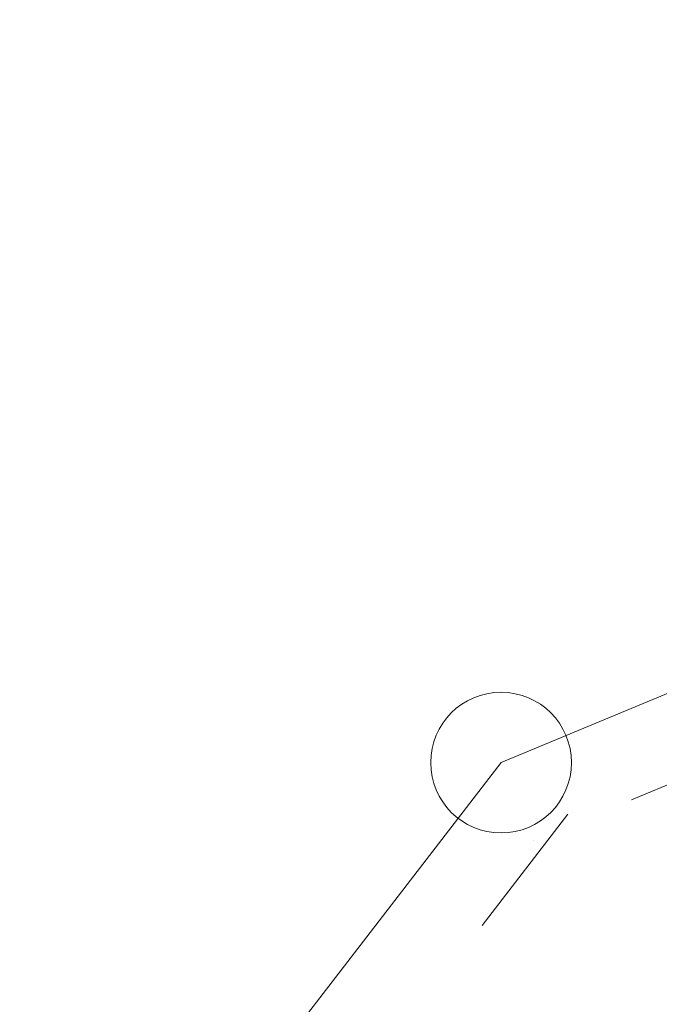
# Model space of a CAD drawing. Header units: metres. Extents: x 8374691 to 8380066, y 5527632 to 5531540.
# Tile 119 of 171: x 8378324.89 to 8378327.16, y 5527692.21 to 5527695.71. Entities that reach past the tile are written whole.
import ezdxf

# ---------------------------------------------------------------- set-up
doc = ezdxf.new("R2010")
doc.units = ezdxf.units.M
doc.header["$MEASUREMENT"] = 0
doc.linetypes.add('0.5_0.5', pattern=[1, 0.5, -0.5])
doc.linetypes.add('219-500', pattern=[0])
doc.layers.get('0').update_dxf_attribs({"color": 2, "linetype": 'CONTINUOUS', "lineweight": 5})
for name, color, linetype in [('202-punkt graniczny', 7, 'CONTINUOUS'), ('218-Granica użytku po granicy działki', 7, 'CONTINUOUS'), ('219-działka ewidencyjna', 7, 'CONTINUOUS')]:
    doc.layers.add(name, color=color, linetype=linetype)

# ---------------------------------------------------------------- blocks, each defined once
blk = doc.blocks.new('202')
at = {"color": 0, "linetype": 'Continuous', "lineweight": 0}
blk.add_circle((0, 0), 0.25, dxfattribs=at)

msp = doc.modelspace()

# ---------------------------------------------------------------- linework, layer by layer
at = {"layer": '218-Granica użytku po granicy działki', "color": 3, "linetype": '0.5_0.5', "lineweight": 18}
for p, q in [((8378333.0652, 5527695.4331), (8378326.7152, 5527692.7931)), ((8378326.8376, 5527692.887), (8378325.1276, 5527690.667)), ((8378326.8376, 5527692.887), (8378326.8376, 5527692.887)), ((8378326.8376, 5527692.887), (8378326.8376, 5527692.887)), ((8378326.7152, 5527692.7931), (8378326.7152, 5527692.7931)), ((8378326.7152, 5527692.7931), (8378326.7152, 5527692.7931))]:
    msp.add_line(p, q, dxfattribs=at)
at = {"layer": '219-działka ewidencyjna', "color": 7, "linetype": '219-500', "lineweight": 18, "flags": 128}
for points in [[(8378332.95, 5527695.71), (8378326.6, 5527693.07)], [(8378326.6, 5527693.07), (8378324.89, 5527690.85)]]:
    msp.add_lwpolyline(points, dxfattribs=at)

# ---------------------------------------------------------------- block references
at = {"layer": '202-punkt graniczny', "color": 7, "linetype": 'Continuous', "lineweight": 18}
msp.add_blockref('202', (8378326.6, 5527693.07), dxfattribs=at)

doc.saveas('drawing.dxf')
